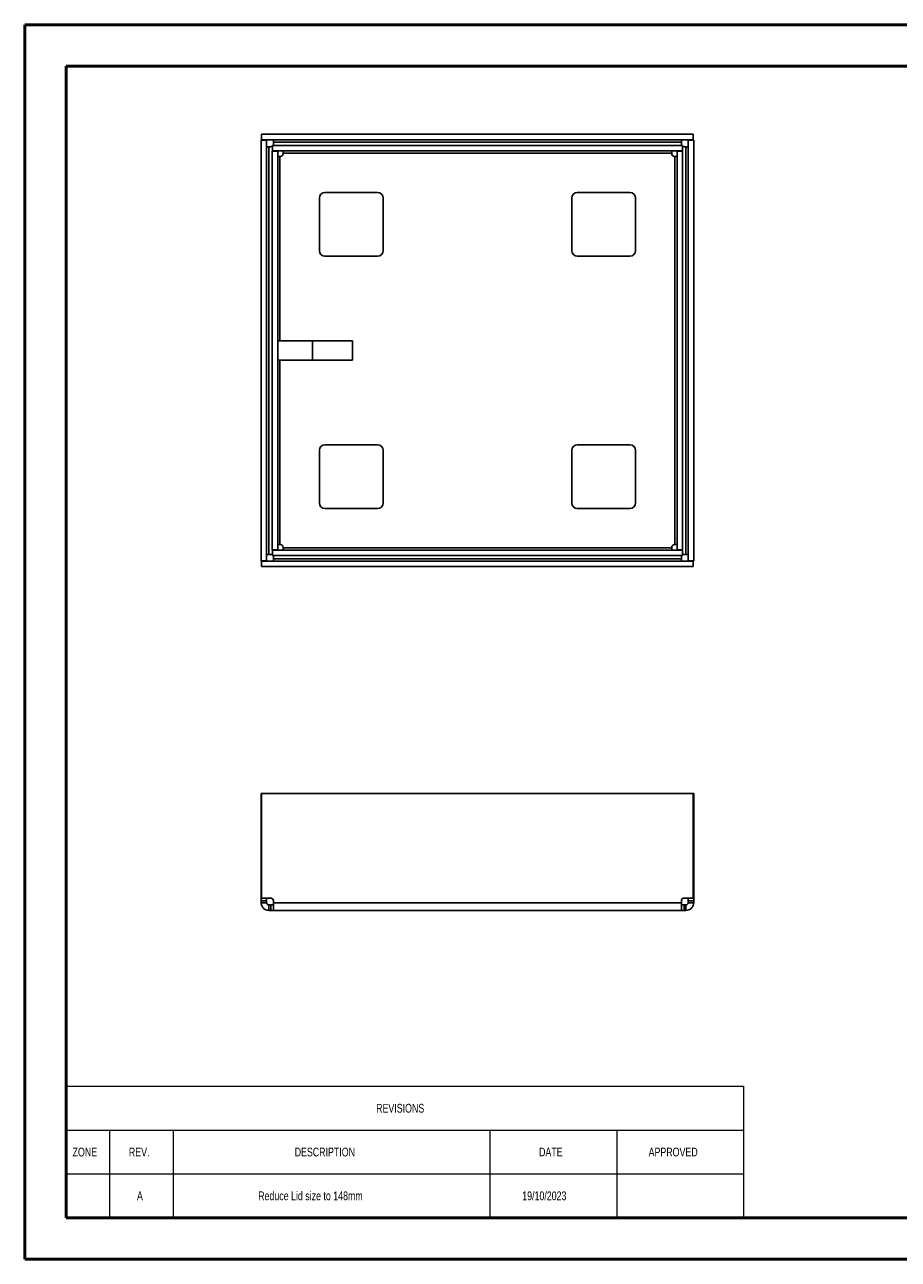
# Model space of a CAD drawing. Header units: millimetres. Extents: x 0 to 420, y 0 to 297.
# Tile 1 of 2: x 0 to 210, y 0 to 297. Entities that reach past the tile are written whole.
import ezdxf

# ---------------------------------------------------------------- set-up
doc = ezdxf.new("R2010")
doc.units = ezdxf.units.MM
doc.styles.add('SLDTEXTSTYLE0', font='TXT', dxfattribs={"width": 0.75})

# ---------------------------------------------------------------- blocks, each defined once
blk = doc.blocks.new('SW_TABLEANNOTATION_0')
at = {"color": 0, "linetype": 'Continuous', "lineweight": 18}
for p, q in [((0, 0), (0, -10.54)), ((0, 0), (10.41, 0)), ((10.41, 0), (25.65, 0)), ((25.65, 0), (101.85, 0)), ((101.85, 0), (132.33, 0)), ((132.33, 0), (162.81, 0)), ((162.81, 0), (162.81, -10.54)), ((0, -10.54), (0, -21.07)), ((0, -10.54), (10.41, -10.54)), ((10.41, -10.54), (10.41, -21.07)), ((10.41, -10.54), (25.65, -10.54)), ((25.65, -10.54), (25.65, -21.07)), ((25.65, -10.54), (101.85, -10.54)), ((101.85, -10.54), (101.85, -21.07)), ((101.85, -10.54), (132.33, -10.54)), ((132.33, -10.54), (132.33, -21.07)), ((132.33, -10.54), (162.81, -10.54)), ((162.81, -10.54), (162.81, -21.07)), ((0, -21.07), (10.41, -21.07)), ((0, -21.07), (0, -31.61)), ((10.41, -21.07), (25.65, -21.07)), ((10.41, -21.07), (10.41, -31.61)), ((25.65, -21.07), (101.85, -21.07)), ((25.65, -21.07), (25.65, -31.61)), ((101.85, -21.07), (132.33, -21.07)), ((101.85, -21.07), (101.85, -31.61)), ((132.33, -21.07), (162.81, -21.07)), ((132.33, -21.07), (132.33, -31.61)), ((162.81, -21.07), (162.81, -31.61)), ((0, -31.61), (10.41, -31.61)), ((10.41, -31.61), (25.65, -31.61)), ((25.65, -31.61), (101.85, -31.61)), ((101.85, -31.61), (132.33, -31.61)), ((132.33, -31.61), (162.81, -31.61))]:
    blk.add_line(p, q, dxfattribs=at)
at = {"color": 0, "linetype": 'Continuous', "lineweight": 18, "attachment_point": 1, "style": 'SLDTEXTSTYLE0'}
for s, insert, char_height in [('REVISIONS', (74.48, -4.22), 2.117), ('ZONE', (1.5, -14.75), 2.117), ('REV.', (15.04, -14.75), 2.117), ('DESCRIPTION', (54.89, -14.75), 2.1167), ('DATE', (113.64, -14.75), 2.117), ('APPROVED', (139.98, -14.75), 2.117), ('A', (16.99, -25.29), 2.12), ('Reduce Lid size to 148mm', (46.12, -25.29), 2.1167), ('19/10/2023', (109.6, -25.29), 2.117)]:
    blk.add_mtext(s, dxfattribs=dict(at, insert=insert, char_height=char_height))

msp = doc.modelspace()

# ---------------------------------------------------------------- linework, layer by layer
at = {"color": 7, "linetype": 'Continuous', "lineweight": 50}
for p, q in [((0.38, 0.21), (0.38, 297.21)), ((0.38, 297.21), (420.38, 297.21)), ((10.38, 10.21), (10.38, 287.21)), ((10.38, 287.21), (410.38, 287.21)), ((10.38, 10.21), (410.38, 10.21)), ((0.38, 0.21), (420.38, 0.21))]:
    msp.add_line(p, q, dxfattribs=at)
at = {"color": 7, "linetype": 'Continuous', "lineweight": 25}
for p, q in [((161.07, 270.84), (57.34, 270.84)), ((57.34, 270.84), (57.34, 269.51)), ((161.07, 270.84), (161.07, 269.51)), ((58.54, 269.47), (57.21, 269.47)), ((57.21, 269.47), (57.21, 168.21)), ((161.07, 269.51), (57.34, 269.51)), ((58.54, 269.47), (58.54, 168.21)), ((59.07, 169.8), (59.07, 267.87)), ((59.07, 267.87), (59.51, 267.87)), ((59.94, 268.17), (59.94, 266.84)), ((158.47, 268.17), (59.94, 268.17)), ((60.17, 268.97), (158.24, 268.97)), ((60.17, 268.54), (60.17, 268.97)), ((158.24, 268.97), (158.24, 268.54)), ((158.47, 268.17), (158.47, 266.84)), ((158.91, 267.87), (159.34, 267.87)), ((159.34, 267.87), (159.34, 169.8)), ((159.87, 269.47), (161.21, 269.47)), ((159.87, 168.21), (159.87, 269.47)), ((161.21, 168.21), (161.21, 269.47)), ((59.87, 266.81), (59.87, 170.87)), ((61.21, 266.81), (59.87, 266.81)), ((158.47, 266.84), (59.94, 266.84)), ((61.21, 266.81), (61.21, 170.87)), ((61.74, 221.17), (61.74, 265.54)), ((61.84, 265.54), (61.74, 265.54)), ((62.51, 266.31), (155.91, 266.31)), ((62.51, 266.31), (62.51, 266.21)), ((155.91, 266.21), (155.91, 266.31)), ((156.67, 265.54), (156.57, 265.54)), ((156.67, 265.54), (156.67, 172.14)), ((157.21, 170.87), (157.21, 266.81)), ((157.21, 266.81), (158.54, 266.81)), ((158.54, 170.87), (158.54, 266.81)), ((71.21, 255.51), (71.21, 242.84)), ((85.21, 256.84), (72.54, 256.84)), ((86.54, 242.84), (86.54, 255.51)), ((131.87, 255.51), (131.87, 242.84)), ((145.87, 256.84), (133.21, 256.84)), ((147.21, 242.84), (147.21, 255.51)), ((72.54, 241.51), (85.21, 241.51)), ((133.21, 241.51), (145.87, 241.51)), ((61.21, 221.17), (61.74, 221.17)), ((79.21, 221.17), (61.74, 221.17)), ((69.54, 221.17), (69.54, 216.51)), ((79.21, 216.51), (79.21, 221.17)), ((61.74, 216.51), (61.21, 216.51)), ((61.74, 172.14), (61.74, 216.51)), ((61.74, 216.51), (79.21, 216.51)), ((85.21, 196.17), (72.54, 196.17)), ((145.87, 196.17), (133.21, 196.17)), ((71.21, 194.84), (71.21, 182.17)), ((86.54, 182.17), (86.54, 194.84)), ((131.87, 194.84), (131.87, 182.17)), ((147.21, 182.17), (147.21, 194.84)), ((72.54, 180.84), (85.21, 180.84)), ((133.21, 180.84), (145.87, 180.84)), ((59.51, 169.8), (59.07, 169.8)), ((61.21, 170.87), (59.87, 170.87)), ((59.94, 169.51), (59.94, 170.84)), ((59.94, 170.84), (158.47, 170.84)), ((59.94, 169.51), (158.47, 169.51)), ((61.74, 172.14), (61.84, 172.14)), ((62.51, 171.47), (62.51, 171.37)), ((155.91, 171.37), (62.51, 171.37)), ((155.91, 171.37), (155.91, 171.47)), ((156.57, 172.14), (156.67, 172.14)), ((157.21, 170.87), (158.54, 170.87)), ((158.47, 169.51), (158.47, 170.84)), ((159.34, 169.8), (158.91, 169.8)), ((58.54, 168.21), (57.21, 168.21)), ((57.34, 166.84), (57.34, 168.17)), ((57.34, 168.17), (161.07, 168.17)), ((57.34, 166.84), (161.07, 166.84)), ((60.17, 168.71), (60.17, 169.14)), ((158.24, 168.71), (60.17, 168.71)), ((158.24, 169.14), (158.24, 168.71)), ((159.87, 168.21), (161.21, 168.21)), ((161.07, 166.84), (161.07, 168.17)), ((57.34, 112.3), (57.21, 112.3)), ((57.21, 112.3), (57.21, 87.1)), ((57.34, 87.1), (57.34, 112.3)), ((57.34, 112.3), (161.07, 112.3)), ((161.07, 87.1), (161.07, 112.3)), ((161.07, 112.3), (161.21, 112.3)), ((161.21, 112.3), (161.21, 87.1)), ((57.21, 87.1), (57.34, 87.1)), ((57.21, 86.44), (57.21, 87.1)), ((57.21, 86.44), (58.54, 86.44)), ((57.21, 86), (57.21, 86.44)), ((59.51, 87.1), (57.34, 87.1)), ((58.54, 86.44), (58.54, 87.1)), ((58.54, 86), (58.54, 86.44)), ((60.17, 86), (60.17, 86.44)), ((158.24, 86), (158.24, 86.44)), ((158.91, 87.1), (161.07, 87.1)), ((159.87, 87.1), (159.87, 86.44)), ((161.21, 86.44), (159.87, 86.44)), ((159.87, 86.44), (159.87, 86)), ((161.21, 87.1), (161.07, 87.1)), ((161.21, 87.1), (161.21, 86.44)), ((161.21, 86.44), (161.21, 86)), ((57.21, 86), (58.54, 86)), ((59.07, 84.14), (59.07, 85.47)), ((59.51, 85.47), (59.07, 85.47)), ((59.51, 84.14), (59.07, 84.14)), ((59.51, 84.14), (59.51, 85.47)), ((60.17, 85.47), (59.51, 85.47)), ((60.17, 84.14), (59.51, 84.14)), ((60.17, 86), (158.24, 86)), ((158.24, 84.14), (60.17, 84.14)), ((158.91, 85.47), (158.24, 85.47)), ((158.91, 84.14), (158.24, 84.14)), ((158.91, 84.14), (158.91, 85.47)), ((159.34, 85.47), (158.91, 85.47)), ((159.34, 84.14), (158.91, 84.14)), ((159.34, 84.14), (159.34, 85.47)), ((161.21, 86), (159.87, 86))]:
    msp.add_line(p, q, dxfattribs=at)
for centre, radius, start, end in [((59.51, 268.54), 0.667, 270, 310.6083), ((59.51, 268.54), 0.667, 326.5723, 0), ((158.91, 268.54), 0.667, 180, 213.4277), ((158.91, 268.54), 0.667, 229.3917, 270), ((61.84, 266.21), 0.667, 270, 0), ((156.57, 266.21), 0.667, 180, 270), ((72.54, 255.51), 1.33, 90, 180), ((85.21, 255.51), 1.33, 0, 90), ((133.21, 255.51), 1.33, 90, 180), ((145.87, 255.51), 1.33, 0, 90), ((72.54, 242.84), 1.33, 180, 270), ((85.21, 242.84), 1.33, 270, 0), ((133.21, 242.84), 1.33, 180, 270), ((145.87, 242.84), 1.33, 270, 0), ((72.54, 194.84), 1.33, 90, 180), ((85.21, 194.84), 1.33, 0, 90), ((133.21, 194.84), 1.33, 90, 180), ((145.87, 194.84), 1.33, 0, 90), ((72.54, 182.17), 1.33, 180, 270), ((85.21, 182.17), 1.33, 270, 0), ((133.21, 182.17), 1.33, 180, 270), ((145.87, 182.17), 1.33, 270, 0), ((59.51, 169.14), 0.667, 49.3917, 90), ((59.51, 169.14), 0.667, 0, 33.4277), ((61.84, 171.47), 0.667, 0, 90), ((156.57, 171.47), 0.667, 90, 180), ((158.91, 169.14), 0.667, 146.5723, 180), ((158.91, 169.14), 0.667, 90, 130.6083), ((59.51, 86.44), 0.667, 0, 90), ((158.91, 86.44), 0.667, 90, 180)]:
    msp.add_arc(centre, radius, start, end, dxfattribs=at)
for points in [[(59.07, 267.87), (59, 267.87), (58.86, 267.87), (58.69, 267.87), (58.56, 267.87), (58.55, 267.87), (58.54, 267.87)], [(60.17, 269.51), (60.17, 269.5), (60.17, 269.48), (60.17, 269.36), (60.17, 269.18), (60.17, 269.04), (60.17, 268.97)], [(158.24, 268.97), (158.24, 269.04), (158.24, 269.18), (158.24, 269.36), (158.24, 269.48), (158.24, 269.5), (158.24, 269.51)], [(159.87, 267.87), (159.86, 267.87), (159.85, 267.87), (159.73, 267.87), (159.55, 267.87), (159.41, 267.87), (159.34, 267.87)], [(61.74, 265.54), (61.67, 265.54), (61.53, 265.54), (61.35, 265.54), (61.23, 265.54), (61.21, 265.54), (61.21, 265.54)], [(62.51, 266.84), (62.51, 266.83), (62.51, 266.81), (62.51, 266.69), (62.51, 266.51), (62.51, 266.38), (62.51, 266.31)], [(155.91, 266.31), (155.91, 266.38), (155.91, 266.51), (155.91, 266.69), (155.91, 266.81), (155.91, 266.83), (155.91, 266.84)], [(157.21, 265.54), (157.2, 265.54), (157.18, 265.54), (157.06, 265.54), (156.88, 265.54), (156.74, 265.54), (156.67, 265.54)], [(58.54, 169.8), (58.55, 169.8), (58.56, 169.8), (58.69, 169.8), (58.86, 169.8), (59, 169.8), (59.07, 169.8)], [(61.21, 172.14), (61.21, 172.14), (61.23, 172.14), (61.35, 172.14), (61.53, 172.14), (61.67, 172.14), (61.74, 172.14)], [(62.51, 171.37), (62.51, 171.3), (62.51, 171.16), (62.51, 170.99), (62.51, 170.86), (62.51, 170.85), (62.51, 170.84)], [(155.91, 170.84), (155.91, 170.85), (155.91, 170.86), (155.91, 170.99), (155.91, 171.16), (155.91, 171.3), (155.91, 171.37)], [(156.67, 172.14), (156.74, 172.14), (156.88, 172.14), (157.06, 172.14), (157.18, 172.14), (157.2, 172.14), (157.21, 172.14)], [(159.34, 169.8), (159.41, 169.8), (159.55, 169.8), (159.73, 169.8), (159.85, 169.8), (159.86, 169.8), (159.87, 169.8)], [(60.17, 168.71), (60.17, 168.64), (60.17, 168.5), (60.17, 168.32), (60.17, 168.2), (60.17, 168.18), (60.17, 168.17)], [(158.24, 168.17), (158.24, 168.18), (158.24, 168.2), (158.24, 168.32), (158.24, 168.5), (158.24, 168.64), (158.24, 168.71)], [(57.21, 86), (57.23, 85.76), (57.29, 85.27), (57.72, 84.65), (58.34, 84.22), (58.83, 84.17), (59.07, 84.14)], [(58.54, 86), (58.55, 85.93), (58.56, 85.79), (58.69, 85.62), (58.86, 85.49), (59, 85.48), (59.07, 85.47)], [(60.17, 84.14), (60.17, 84.17), (60.17, 84.22), (60.17, 84.65), (60.17, 85.27), (60.17, 85.76), (60.17, 86)], [(158.24, 86), (158.24, 85.76), (158.24, 85.27), (158.24, 84.65), (158.24, 84.22), (158.24, 84.17), (158.24, 84.14)], [(159.34, 84.14), (159.58, 84.17), (160.07, 84.22), (160.69, 84.65), (161.12, 85.27), (161.18, 85.76), (161.21, 86)], [(159.34, 85.47), (159.41, 85.48), (159.55, 85.49), (159.73, 85.62), (159.85, 85.79), (159.86, 85.93), (159.87, 86)]]:
    msp.add_open_spline(points, degree=3, dxfattribs=at)

# ---------------------------------------------------------------- block references
at = {"color": 7, "linetype": 'Continuous', "lineweight": 18}
msp.add_blockref('SW_TABLEANNOTATION_0', (10.38, 41.83), dxfattribs=at)

doc.saveas('drawing.dxf')
